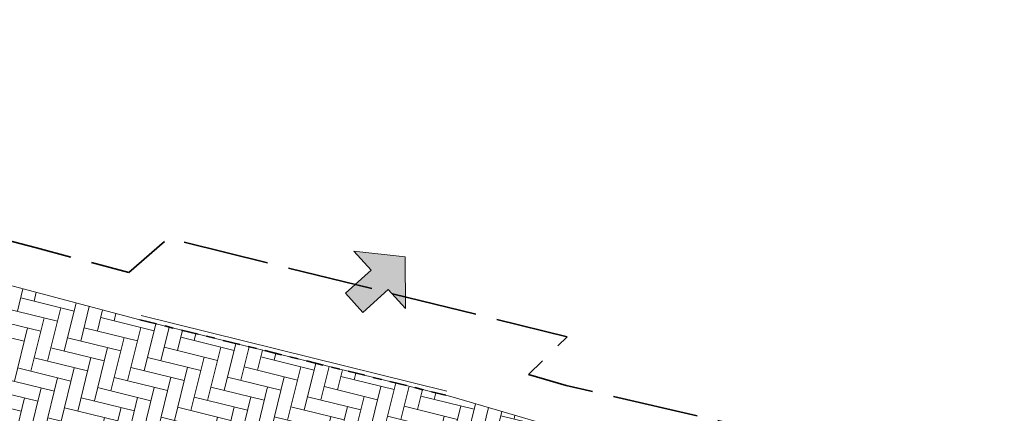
# Model space of a CAD drawing. Header units: metres. Extents: x 196674 to 197628, y 355499 to 356232.
# Tile 15 of 209: x 196943 to 196966, y 355764 to 355773. Entities that reach past the tile are written whole.
import ezdxf

# ---------------------------------------------------------------- set-up
doc = ezdxf.new("R2010")
doc.units = ezdxf.units.M
doc.linetypes.add('VH-OPSLUITBAND-SO', pattern=[10, 4, -2, 2, -2])
doc.linetypes.add('ZZ-SYSTEEMGRENS-SO', pattern=[5, 4, -1])
doc.layers.get('0').update_dxf_attribs({"lineweight": 25})
doc.layers.add('N-WE-VH-HULPLIJN-G', color=40, linetype='Continuous', lineweight=5, plot=False)
doc.layers.add('N-WE-VH-KANTOPSLUITING_ACHTERKANTBAND-G', color=50, linetype='Continuous', lineweight=18)
doc.layers.add('X-XX-AL-INRIT-S', color=7, linetype='Continuous', lineweight=18)
for name, color, linetype, lineweight, true_color in [('N-WE-VH-KANTOPSLUITING_OPSLUITBAND_100X200-G', 150, 'VH-OPSLUITBAND-SO', 35, 0x007fff), ('N-WE-VH-OPENVERHARDING_STRAATBAKSTEEN_ROOD_ELLEBOOG_LINGE-A', 7, 'Continuous', 5, 0xdaaea0), ('X-XX-AL-GRENS_SYSTEEMGRENS-G', 7, 'ZZ-SYSTEEMGRENS-SO', 35, 0xd60036)]:
    doc.layers.add(name, color=color, linetype=linetype, lineweight=lineweight, true_color=true_color)

# ---------------------------------------------------------------- blocks, each defined once
blk = doc.blocks.new('SAL-INRIT')
h = blk.add_hatch(color=256)
h.dxf.hatch_style = 1
h.paths.add_polyline_path([(0.3000000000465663, 1), (-0.300000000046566, 1), (-0.3000000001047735, 1.799999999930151), (-0.900000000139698, 1.799999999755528), (-2.328301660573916e-10, 2.599999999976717), (0.9000000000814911, 1.799999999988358), (0.2999999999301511, 1.799999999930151)])
at = {"color": 7}
blk.add_lwpolyline([(0.3000000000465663, 1), (-0.300000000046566, 1), (-0.3000000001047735, 1.799999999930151), (-0.900000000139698, 1.799999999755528), (-2.328301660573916e-10, 2.599999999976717), (0.9000000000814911, 1.799999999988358), (0.2999999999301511, 1.799999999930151)], close=True, dxfattribs=at)

msp = doc.modelspace()

# ---------------------------------------------------------------- hatches: boundary and pattern name
at = {"layer": 'N-WE-VH-OPENVERHARDING_STRAATBAKSTEEN_ROOD_ELLEBOOG_LINGE-A', "true_color": 0xb05e45}
h = msp.add_hatch(dxfattribs=at)
h.set_pattern_fill('AVH-ROO_BSS_LINGEFRMT_ELLEBOOG', color=25, scale=4, angle=346.2130756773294, pattern_type=2)
h.set_pattern_definition([(346.2130756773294, (0, 0), (0.3870401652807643, 0.2345205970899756), [1.28, -0.64]), (256.2130756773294, (0.228779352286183, 0.9323411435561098), (0.3870401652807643, 0.2345205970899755), [1.28, -0.64])])
edge = h.paths.add_edge_path()
edge.add_line((196964.9628759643, 355761.2874432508), (196955.4503934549, 355763.4891045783))
edge.add_line((196955.4503934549, 355763.4891045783), (196953.0114696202, 355764.2014327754))
edge.add_line((196953.0114696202, 355764.2014327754), (196945.7692967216, 355765.9867183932))
edge.add_line((196945.7692967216, 355765.9867183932), (196940.9624771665, 355767.2621719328))
edge.add_line((196940.9624771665, 355767.2621719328), (196940.4323156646, 355767.4116583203))
edge.add_line((196940.4323156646, 355767.4116583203), (196939.4051307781, 355763.7686919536))
edge.add_line((196939.4051307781, 355763.7686919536), (196978.2407025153, 355754.2391576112))
edge.add_arc((197002.0242226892, 355851.1637890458), 99.80000005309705, 256.2130756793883, 258.889900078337)
edge.add_line((196982.7932673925, 355753.2341695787), (196981.5793124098, 355757.3354283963))
edge.add_line((196981.5793124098, 355757.3354283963), (196976.2579446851, 355758.6373522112))
edge.add_line((196976.2579446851, 355758.6373522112), (196971.6979793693, 355759.7286055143))
edge.add_line((196971.6979793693, 355759.7286055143), (196966.013846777, 355761.0441963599))
edge.add_line((196966.013846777, 355761.0441963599), (196965.8587313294, 355760.3863640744))
edge.add_line((196965.8587313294, 355760.3863640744), (196964.8232830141, 355760.5951504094))
edge.add_line((196964.8232830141, 355760.5951504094), (196964.9628759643, 355761.2874432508))

# ---------------------------------------------------------------- linework, layer by layer
at = {"layer": 'N-WE-VH-HULPLIJN-G', "flags": 128}
msp.add_lwpolyline([(196966.013846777, 355761.0441963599), (196965.8587313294, 355760.3863640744), (196964.8232830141, 355760.5951504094), (196964.9628759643, 355761.2874432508), (196955.4503934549, 355763.4891045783), (196953.0114696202, 355764.2014327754), (196945.7692967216, 355765.9867183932), (196940.9624771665, 355767.2621719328), (196936.576, 355768.499)], dxfattribs=at)
msp.add_lwpolyline([(196964.9628759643, 355761.2874432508), (196955.4503934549, 355763.4891045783), (196953.0114696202, 355764.2014327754), (196945.7692967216, 355765.9867183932), (196940.9624771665, 355767.2621719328), (196940.4323156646, 355767.4116583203), (196939.4051307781, 355763.7686919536), (196978.2407025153, 355754.2391576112, 0.01168038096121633), (196982.7932673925, 355753.2341695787), (196981.5793124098, 355757.3354283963), (196976.2579446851, 355758.6373522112), (196971.6979793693, 355759.7286055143), (196966.013846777, 355761.0441963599), (196965.8587313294, 355760.3863640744), (196964.8232830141, 355760.5951504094)], format="xyb", close=True, dxfattribs=at)
at = {"layer": 'N-WE-VH-KANTOPSLUITING_ACHTERKANTBAND-G', "flags": 128}
msp.add_lwpolyline([(196945.7932314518, 355766.083811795), (196952.9224452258, 355764.3263720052)], dxfattribs=at)
at = {"layer": 'N-WE-VH-KANTOPSLUITING_OPSLUITBAND_100X200-G', "ltscale": 0.1, "flags": 128}
msp.add_lwpolyline([(196945.7692967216, 355765.9867183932), (196952.8985104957, 355764.2292786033)], dxfattribs=at)
at = {"layer": 'X-XX-AL-GRENS_SYSTEEMGRENS-G', "ltscale": 0.5, "flags": 128}
msp.add_lwpolyline([(197173.0845801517, 355664.4267221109), (197172.678291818, 355658.1040395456), (197176.2062336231, 355657.9276386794), (197179.6585214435, 355660.8258546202), (197196.8460500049, 355641.1849859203), (197196.618113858, 355640.9851655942), (197203.3658004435, 355633.2880423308), (197204.598351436, 355636.2035375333), (197206.181120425, 355637.5931654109), (197210.3450714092, 355632.9793581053), (197211.1344663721, 355633.8542043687), (197215.577003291, 355630.1111014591), (197222.812057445, 355638.6980935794), (197225.7729980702, 355636.1981525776), (197252.4997837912, 355613.6295939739), (197256.3974516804, 355618.2471244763), (197230.4350738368, 355640.1698336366), (197234.5465854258, 355645.0395252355), (197230.9951246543, 355648.102425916), (197227.7363916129, 355651.014992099), (197227.7150354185, 355650.9915016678), (197227.3858924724, 355651.2966605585), (197230.5297411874, 355654.3837220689), (197222.7747070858, 355662.5864016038), (197213.3031688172, 355673.0409596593), (197208.7438719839, 355679.5515306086), (197204.6678372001, 355688.2834966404), (197202.9207222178, 355693.3147658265), (197202.5296188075, 355695.8358091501), (197209.2561496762, 355696.7388380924), (197208.765603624, 355699.4053961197), (197208.8375775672, 355699.4157603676), (197208.4960738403, 355702.0476424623), (197209.7550059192, 355702.1614664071), (197209.6289773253, 355703.3557373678), (197209.431316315, 355705.9322142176), (197209.3853665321, 355708.5054020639), (197209.4909423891, 355711.0763696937), (197209.825975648, 355714.406320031), (197209.1003553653, 355714.700446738), (197209.2732684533, 355715.2254737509), (197208.7827839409, 355715.4092287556), (197209.8333840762, 355718.2914021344), (197204.6571410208, 355720.1605124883), (197206.9259623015, 355726.3911903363), (197207.3755778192, 355727.6258113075), (197205.6951706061, 355728.2354618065), (197201.970541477, 355729.6509828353, -0.03199396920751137), (197199.2658455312, 355725.4928494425), (197194.4988616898, 355729.2364659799), (197191.8020115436, 355731.3330088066), (197190.6829954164, 355730.2418318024), (197188.9323846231, 355731.7580333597, 0.01582069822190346), (197191.308975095, 355733.798286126), (197190.5246250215, 355734.700084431), (197189.8547559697, 355735.4391273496), (197188.5065648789, 355737.3969406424), (197188.3768484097, 355737.5504837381), (197186.2264232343, 355740.6599554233), (197185.4143065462, 355740.8273772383), (197177.0047230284, 355735.000759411), (197161.0308464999, 355735.7499021), (197143.9921317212, 355736.546230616), (197117.3114725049, 355737.8750504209), (197104.5701917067, 355738.4152468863), (197089.3270001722, 355739.2400485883), (197089.4979420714, 355743.4763910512), (197087.6423294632, 355744.6045541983), (197087.2320594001, 355744.8539874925), (197086.4302028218, 355745.4612094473), (197085.6301577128, 355746.0670596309), (197084.2515270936, 355747.3631431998), (197083.0033431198, 355748.790046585), (197081.9521148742, 355750.2640411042), (197081.052108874, 355751.8364435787), (197080.680597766, 355752.6629727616), (197080.3089695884, 355753.4897623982), (197079.7287775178, 355755.2084983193), (197079.3027229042, 355757.0287405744), (197079.0552433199, 355758.8767777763), (197078.9881413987, 355760.748092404), (197079.0484954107, 355761.6954089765), (197079.4901165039, 355761.5482019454), (197081.8987959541, 355767.3947458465), (197083.4122910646, 355769.9863346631), (197084.9290730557, 355772.1438856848), (197085.2777218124, 355772.6391357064), (197085.9504292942, 355773.4546849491), (197087.2615113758, 355775.0451778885), (197089.4568843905, 355777.2328139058), (197092.7058230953, 355779.8115121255), (197090.7255592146, 355782.8612331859), (197090.5279328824, 355783.1655891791), (197094.0593130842, 355784.7965387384), (197089.240221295, 355793.944965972), (197079.8514273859, 355789.6587774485), (197073.1066642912, 355808.1301448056), (197062.6964714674, 355839.0387078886), (197050.201550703, 355834.8591941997), (197054.256388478, 355823.4068109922), (197060.9054150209, 355805.9824325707), (197064.0917084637, 355798.9340248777), (197065.6061934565, 355785.3714584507), (197066.4118943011, 355778.1591798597), (197064.2976158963, 355775.7696807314), (197061.8930028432, 355773.065075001), (197059.8798242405, 355770.937906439), (197059.567781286, 355770.7063368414), (197054.395078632, 355766.8676324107), (197050.1449273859, 355764.4954855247), (197046.646028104, 355763.2036366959), (197046.6485450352, 355763.1967402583), (197042.8018864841, 355761.7681380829), (197042.6247659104, 355761.7025895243), (197032.2172606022, 355760.2665015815), (197022.1724443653, 355758.1057256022), (197022.1490316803, 355758.1349914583), (197018.4791559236, 355757.3507739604), (197017.1834583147, 355757.8590001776), (197013.9320116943, 355762.4906063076), (197012.2359937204, 355764.9334332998), (197011.548662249, 355765.9454268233), (197009.5874376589, 355768.7952768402), (197008.1879451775, 355770.6627745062), (197008.1739746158, 355770.651876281), (197004.3621297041, 355775.7021426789), (197000.7500667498, 355780.6711859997), (196997.3281167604, 355785.4310589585), (196992.0624097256, 355792.5561596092), (196987.5636689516, 355799.6503659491), (196980.2918957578, 355812.3582609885), (196971.7451011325, 355828.1610038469), (196956.4456734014, 355821.2458726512), (196960.0166344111, 355812.4100996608), (196962.4976294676, 355807.0886023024, -0.6085831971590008), (196961.4131292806, 355806.2394416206), (196970.6320923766, 355792.5786144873), (196976.225457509, 355784.303374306), (196982.879968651, 355776.9163582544), (196982.5041383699, 355776.476222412), (196987.7472751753, 355765.3430715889), (196990.3620391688, 355759.9089379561), (196989.6128942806, 355758.3801676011), (196986.801356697, 355757.089894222), (196981.5916446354, 355758.3619052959), (196976.4931413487, 355759.6093032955), (196973.9250311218, 355760.2238822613), (196971.9270970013, 355760.7020113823), (196970.093883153, 355761.1263081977), (196965.2690985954, 355762.243003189), (196955.7026120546, 355764.457163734), (196954.8259486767, 355764.7114400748), (196955.7288446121, 355765.5914382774), (196946.4199106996, 355767.8862061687), (196945.5109518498, 355767.0898728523), (196943.3561815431, 355767.6616250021), (196942.0243707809, 355768.0150110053), (196940.699224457, 355768.3753913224), (196937.911680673, 355769.161377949), (196937.9158913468, 355769.1720679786), (196934.1448626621, 355770.5833311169), (196931.0328001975, 355771.949971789), (196928.1497259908, 355773.3159879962), (196926.2238803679, 355774.3657393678), (196926.7008714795, 355775.2077771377), (196923.9720996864, 355776.8118532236), (196922.1171638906, 355777.9575551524), (196917.5440237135, 355780.8012867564), (196917.0166342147, 355779.9474843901), (196915.4224701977, 355780.9309636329), (196913.0167641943, 355782.4772167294), (196912.757872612, 355782.6539056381), (196911.190523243, 355783.7714957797), (196908.5042566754, 355786.2619442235), (196907.2206986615, 355787.4460719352), (196905.8442773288, 355789.1071714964), (196903.2522146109, 355793.7425243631), (196899.3236920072, 355801.1348770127), (196896.7844047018, 355806.8801932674), (196892.3931631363, 355816.7971943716), (196889.396342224, 355823.7408055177), (196885.4294056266, 355833.1531130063), (196886.3148759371, 355833.6745129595), (196885.0357126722, 355834.4994199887), (196884.9096875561, 355834.6903417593), (196883.5318420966, 355838.2464489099), (196881.8574062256, 355842.456115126), (196879.7964254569, 355847.3435551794), (196879.5508475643, 355847.9274201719), (196877.9207976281, 355851.9810838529), (196875.2708346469, 355858.5729917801), (196872.6243587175, 355865.1536886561), (196870.4789281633, 355870.5362599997), (196868.3870366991, 355875.7889875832), (196865.3800609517, 355883.3409266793), (196863.5295936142, 355887.9873007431), (196863.4110328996, 355888.2849971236), (196862.7400305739, 355889.9711056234), (196863.0622626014, 355890.0962442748), (196861.3970005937, 355894.1395962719), (196861.4037374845, 355894.142038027), (196859.229652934, 355899.4431236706), (196859.0298403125, 355899.3580359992), (196858.8952095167, 355899.696553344), (196858.3959365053, 355900.9492390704), (196849.546747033, 355923.1807260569), (196850.1922005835, 355924.6939033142), (196860.258528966, 355928.6657372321), (196869.5490503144, 355931.0234685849), (196873.3453938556, 355931.8019435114), (196886.2438454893, 355935.4284136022), (196898.3098795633, 355938.5764862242), (196898.3110943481, 355938.5724965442), (196903.1917021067, 355939.7712405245), (196904.7097162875, 355939.0568809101), (196905.0282216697, 355938.2924679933), (196909.0130922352, 355939.952830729), (196908.2642147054, 355942.2627148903), (196902.9799573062, 355958.738663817), (196902.4497829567, 355960.2008490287), (196901.8115777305, 355961.6192158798), (196900.9680556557, 355963.3204536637), (196898.0063144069, 355968.7541705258), (196894.5625896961, 355975.3226559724), (196892.3896866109, 355979.4813913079), (196888.5416758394, 355987.5664713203), (196887.4815956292, 355987.0834539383), (196885.6442474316, 355986.3271839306), (196885.5076204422, 355986.6344104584), (196873.7642690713, 355982.4273955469), (196860.8311621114, 355977.7025315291), (196860.6501748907, 355978.1868262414), (196859.8859481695, 355980.2917607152), (196853.3128873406, 355977.7107309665), (196853.73029577, 355976.6477246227), (196849.4907683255, 355974.9886047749), (196849.0872389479, 355976.0301083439), (196843.9608105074, 355973.9918913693), (196837.8119168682, 355989.4043746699), (196834.5901124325, 355988.2958011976), (196829.2277835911, 355986.0429299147), (196828.1156368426, 355985.4996470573), (196826.3328622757, 355984.7522034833), (196824.2538081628, 355989.7933135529), (196823.3493071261, 355989.4238303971), (196821.5217528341, 355993.9636112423), (196822.4415567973, 355994.327010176), (196811.4142395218, 356022.6098143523), (196811.1941616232, 356022.5241126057), (196809.0787073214, 356027.7608173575), (196808.1570951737, 356027.399245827), (196802.10045471, 356042.8370581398), (196803.0324375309, 356043.2047289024), (196801.2251267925, 356047.7859519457), (196800.9629805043, 356047.6825342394), (196799.5580754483, 356051.2186581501), (196798.9326303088, 356050.9700967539), (196795.7620501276, 356058.7913388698), (196785.962956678, 356083.7526770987), (196782.5256602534, 356092.3853087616), (196783.4607012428, 356092.7526788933), (196781.019036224, 356098.8045971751), (196780.1137519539, 356098.4428009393), (196778.7301102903, 356101.9178165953), (196774.5320198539, 356112.348299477), (196772.2902714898, 356117.515377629), (196776.44078803, 356119.079716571), (196791.849465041, 356131.7811384), (196790.0748953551, 356134.2200693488), (196802.0204483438, 356142.8516660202), (196802.0676224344, 356142.8083428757), (196807.6543048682, 356146.8198669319), (196821.3261595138, 356152.9520820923), (196824.118863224, 356147.8038902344), (196826.9348279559, 356140.6494155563), (196826.9667213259, 356140.5675271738), (196829.5085456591, 356133.5350799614), (196829.5777539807, 356133.3434260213), (196832.2898444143, 356127.7055041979), (196833.7548698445, 356124.6604513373), (196834.9901440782, 356122.0931766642), (196835.0225480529, 356122.0325953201), (196835.1990731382, 356121.7003128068), (196837.0506620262, 356117.8328811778), (196837.4462851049, 356117.0125892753), (196839.1926216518, 356113.3926815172), (196841.4323661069, 356114.511984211), (196841.8392721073, 356113.6336860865), (196848.0955434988, 356116.517072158), (196847.6769788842, 356117.425259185), (196852.5147321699, 356119.6548795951), (196850.4481800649, 356123.3458274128), (196845.5717484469, 356132.2801574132), (196843.8176550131, 356136.7414412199), (196842.4688873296, 356140.1178663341), (196840.0819394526, 356146.0228419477), (196839.9684512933, 356146.3257976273), (196837.6473192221, 356152.5214195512), (196836.4018865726, 356158.1741344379), (196834.8989662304, 356157.8391461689), (196833.0580044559, 356165.8451506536), (196834.6039987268, 356166.1812686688), (196833.231549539, 356172.4004655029), (196818.5547710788, 356168.2850407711), (196819.0904617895, 356165.4031631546), (196818.6774567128, 356164.7734485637), (196805.8544307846, 356160.1790812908), (196763.847697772, 356130.3813046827), (196763.5509762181, 356130.4127969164), (196762.5818188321, 356130.5249803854), (196761.7183121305, 356129.7086118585, 0.04730650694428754), (196752.2297252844, 356136.4176360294), (196747.6793319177, 356140.070134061), (196742.0814451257, 356144.4630395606), (196738.7537234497, 356147.2546337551), (196734.7560397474, 356150.8499354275), (196729.666907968, 356145.2019173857), (196729.4110213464, 356144.9179294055), (196728.5373751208, 356145.25504501), (196726.9098917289, 356145.8830452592), (196726.6614752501, 356145.2392657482), (196726.5077088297, 356145.3668838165), (196724.5966113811, 356147.0002316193), (196723.2386024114, 356148.3499242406), (196720.9989937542, 356150.8008754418), (196719.8259691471, 356152.0571855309), (196717.8551161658, 356153.8806850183), (196716.3066054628, 356155.1783671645), (196713.4920412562, 356157.0380855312), (196712.711518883, 356157.526736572), (196710.5865978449, 356158.6597682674), (196709.0460740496, 356159.8798850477, -0.1436820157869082), (196707.9944026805, 356162.614189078), (196707.7956403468, 356165.0395700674), (196705.255843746, 356165.9921554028), (196703.9080476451, 356165.8817021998), (196704.296213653, 356161.5859622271), (196704.322643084, 356161.4572245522), (196699.9945406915, 356161.1598107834), (196700.4765585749, 356140.6409319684, -0.8375811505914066), (196697.1042396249, 356117.7401990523), (196690.2804314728, 356092.1839640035, 0.01148923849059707), (196682.1238954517, 356058.6533288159), (196678.2447453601, 356040.9444071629), (196676.8078900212, 356034.3849397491), (196676.7367004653, 356034.0373672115), (196673.76097036, 356020.1679628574), (196685.4972137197, 356017.0123139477), (196688.4141098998, 356023.4875724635), (196684.7023326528, 356025.1594317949), (196684.8709302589, 356032.3200466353), (196686.954459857, 356036.67925281), (196701.2270857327, 356066.3816892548), (196697.4228360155, 356068.2135735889), (196701.9253072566, 356087.990611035), (196702.113404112, 356090.4525884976), (196703.1938799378, 356090.1812386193), (196704.7481254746, 356094.7148607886), (196705.3277865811, 356095.9075069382), (196706.1690198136, 356096.9042763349), (196707.142583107, 356097.5850231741), (196708.3354430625, 356098.0646037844), (196709.2981925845, 356097.8962027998), (196710.1314496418, 356097.4912135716), (196711.0135994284, 356096.7398888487), (196711.613187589, 356094.6944549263), (196715.3306055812, 356098.6467015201), (196723.1713741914, 356104.959617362), (196732.8379125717, 356111.0407349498), (196733.3237033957, 356110.1763676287), (196733.395023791, 356110.047721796, 0.4142124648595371), (196734.754474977, 356109.6579975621), (196736.9542150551, 356108.9736747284, -0.02164444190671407), (196739.4192796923, 356107.5715157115, 0.0006306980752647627), (196739.4214182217, 356107.5701773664, -0.2262979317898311), (196739.4250952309, 356107.5644124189), (196739.8764398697, 356106.708415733), (196739.5816296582, 356106.4366577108), (196740.3007240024, 356104.7008456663), (196740.9509263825, 356104.9922062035), (196741.9809548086, 356103.0387080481), (196744.8395286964, 356104.2229286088, -0.3990416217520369), (196746.5871881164, 356103.5518771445), (196746.6513408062, 356103.3996378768), (196746.689370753, 356103.0266088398), (196746.4151777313, 356101.5848105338), (196747.429397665, 356101.3609511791), (196747.5333455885, 356101.2994572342), (196747.5384435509, 356101.2929342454), (196766.0705486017, 356056.7132555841), (196765.1623874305, 356056.3282861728), (196767.2394890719, 356051.1270879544), (196768.1793575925, 356051.5344794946), (196771.4711978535, 356043.8233024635), (196774.40164759, 356036.7635904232), (196774.0151730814, 356036.5839879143), (196774.7283105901, 356034.7171646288), (196775.4376722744, 356034.2825268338), (196775.853972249, 356033.3023071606), (196775.6600364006, 356032.5504327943), (196776.765634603, 356029.8908119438), (196776.718840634, 356029.8583752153), (196777.0974306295, 356028.7594125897), (196777.9658206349, 356027.7189745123), (196778.0591666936, 356026.3169710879), (196778.4461698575, 356025.4565066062), (196778.8262353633, 356024.4427094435), (196778.82622122, 356024.4427022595), (196778.8266270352, 356024.4416646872), (196779.3783198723, 356022.97006407), (196779.3990069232, 356022.9782259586), (196780.7255773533, 356019.5865020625), (196780.754093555, 356019.5982524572), (196782.2401021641, 356015.8367131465), (196783.4327975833, 356012.7766123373), (196782.5021506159, 356012.4159202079), (196784.7325956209, 356006.6609931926), (196786.038590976, 356007.1671596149), (196787.6956637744, 356002.99373992), (196787.5357676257, 356002.9336515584), (196788.527525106, 356000.4577747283), (196788.2725773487, 356000.3582829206), (196788.9724314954, 355999.1126709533), (196789.3908675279, 355998.5302971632), (196789.7536275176, 355998.0254125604), (196789.9147147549, 355996.5999778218), (196790.4410486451, 355995.4737364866), (196790.4469192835, 355995.47546678), (196790.6242366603, 355994.9662783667), (196790.9335315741, 355995.0883984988), (196793.8902314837, 355987.5860400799), (196793.7542048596, 355987.5476454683), (196795.505857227, 355983.2445885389), (196795.6242983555, 355983.312781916), (196796.991807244, 355979.8198586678), (196797.0047048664, 355979.7233568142), (196796.9933585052, 355979.6824914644), (196796.9669683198, 355979.6505170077), (196796.822975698, 355979.5766059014), (196795.3985459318, 355979.0322727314), (196797.1469514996, 355974.4569848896), (196797.1501836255, 355974.4582530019), (196795.4187218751, 355970.4877992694), (196796.2201695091, 355969.6560949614), (196797.0849824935, 355967.4537241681), (196798.9466017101, 355968.1847329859), (196800.5529653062, 355968.8170288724), (196800.6150046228, 355968.7023501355), (196800.8616512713, 355968.7744826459), (196801.6407865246, 355967.8232749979), (196801.6785991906, 355967.7771113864), (196801.6961792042, 355966.4146603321), (196801.7040832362, 355965.8020978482, 0.2098831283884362), (196802.0368526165, 355965.0700742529, 0.1229137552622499), (196802.0944480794, 355964.5891732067), (196802.9107575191, 355962.4451987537), (196803.0986146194, 355962.5296289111, 0.04929694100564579), (196803.2118388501, 355962.3687718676), (196804.3748923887, 355961.0206686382), (196804.4152792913, 355960.973855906), (196804.4401436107, 355960.2826278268), (196804.4459236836, 355960.1212617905), (196803.9148513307, 355960.1157297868), (196805.8237591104, 355955.3454282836), (196806.4277367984, 355955.633371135), (196806.6532355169, 355955.5186944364), (196807.0270248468, 355954.5686016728), (196806.896691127, 355954.2200849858), (196806.3685258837, 355953.9064868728), (196808.2467157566, 355949.1968786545), (196809.0713129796, 355949.5131897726), (196810.7611227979, 355945.21653999), (196812.8164223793, 355939.9905657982), (196815.7958787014, 355932.7153467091), (196817.2786866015, 355929.1286764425), (196819.2233460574, 355924.3463577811), (196820.974699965, 355919.8030463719), (196821.7022264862, 355917.7120897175), (196822.8275510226, 355914.9902061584), (196826.5518493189, 355905.5439142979), (196827.5083210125, 355903.1053161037), (196827.5308293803, 355903.1196992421), (196828.5703350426, 355900.3870734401, 0.1057314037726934), (196828.7975064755, 355900.0358952, 0.1359501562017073), (196828.9295866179, 355899.5185573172), (196829.4561675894, 355898.5993144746), (196829.938950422, 355897.0408730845, 0.1142322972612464), (196830.1661458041, 355896.6512290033, 0.1021066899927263), (196830.23636084, 355896.2531616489), (196830.8234352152, 355894.775179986, 0.09413674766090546), (196831.0235326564, 355894.4601106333, 0.07582889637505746), (196831.0699955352, 355894.1621297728), (196831.3336353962, 355893.3277624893), (196830.5490288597, 355891.650566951), (196830.730654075, 355891.1774844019), (196831.6305612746, 355889.0373983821), (196832.1718899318, 355888.9724389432), (196833.8661398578, 355884.6967749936), (196833.0916363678, 355884.3898747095), (196834.2334853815, 355881.5063921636), (196835.7340846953, 355881.0039957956), (196836.3963712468, 355880.6373454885), (196840.5779483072, 355870.1214583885), (196841.1998491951, 355870.3833319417), (196841.8607508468, 355868.7841549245), (196841.3542408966, 355868.5492854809), (196842.9471889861, 355864.5225379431), (196843.474497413, 355864.7627851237), (196844.0946204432, 355863.1667495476), (196843.4777571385, 355862.8872750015), (196845.6058022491, 355857.295932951), (196845.6591832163, 355857.3179956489), (196848.9573390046, 355849.3870718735), (196849.4691744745, 355849.5945842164), (196850.1900661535, 355847.7561027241), (196849.7024440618, 355847.5164343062), (196851.7354952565, 355842.3219023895), (196851.9803218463, 355841.6963600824), (196852.2130822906, 355841.1927849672), (196852.6975573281, 355840.1446276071), (196853.8314006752, 355837.546665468), (196857.1022606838, 355828.931799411), (196857.1021774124, 355828.9317655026), (196857.104474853, 355828.9259676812), (196857.5027287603, 355827.8770374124), (196857.5177064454, 355827.8831363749), (196859.2608649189, 355823.4841013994, 0.1197895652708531), (196859.5336863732, 355823.098470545, 0.1217854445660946), (196859.5998818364, 355822.6230344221), (196860.3813539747, 355820.6705579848), (196861.5845120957, 355817.6645162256), (196865.3571916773, 355808.1762108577), (196866.650424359, 355804.9223955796), (196866.9894190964, 355804.0482756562), (196869.9609907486, 355796.3858853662), (196870.2417437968, 355795.6982130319), (196874.2597470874, 355785.8213624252), (196876.4751023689, 355779.9106257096), (196876.5248359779, 355779.9270586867), (196877.4783340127, 355777.609714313), (196877.4870572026, 355777.6127263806, 0.01261409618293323), (196879.1276028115, 355773.4671132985), (196880.5794819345, 355769.9265380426), (196879.4564760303, 355768.8985009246), (196871.5899269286, 355765.9267262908), (196874.6150694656, 355763.7405958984), (196870.7815163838, 355762.3431721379), (196871.1765744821, 355761.2637959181), (196873.4589399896, 355754.9534811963), (196873.8205499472, 355753.8743063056), (196877.933770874, 355755.2526192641), (196879.3161058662, 355751.4604592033), (196887.4423074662, 355755.0355723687), (196887.6524770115, 355755.1609821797), (196887.7433886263, 355755.192988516), (196887.8657880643, 355755.2134610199), (196887.9953583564, 355755.215742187), (196888.0352466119, 355755.2100166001), (196888.0806541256, 355755.194805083), (196888.1556229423, 355755.1569219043), (196888.2342456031, 355755.1058393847), (196888.2799178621, 355755.067193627), (196888.3187308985, 355755.0246841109), (196888.3560790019, 355754.9712798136), (196888.4037650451, 355754.8834089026), (196890.242957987, 355750.9480844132), (196890.4947138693, 355750.6026519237), (196890.4494791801, 355750.5430745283), (196891.628236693, 355748.1977836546), (196891.6577586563, 355747.9263099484), (196893.7087405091, 355743.5292781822), (196894.4921495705, 355741.852565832), (196896.872192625, 355740.7600377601), (196896.2575067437, 355739.8318439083), (196898.2715684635, 355738.9073148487), (196899.8509010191, 355738.4527733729), (196902.2825244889, 355737.7529374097), (196907.1457714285, 355736.3532654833), (196917.8474241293, 355733.273265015), (196918.1089377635, 355734.2346253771), (196926.0062285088, 355731.9296392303), (196927.0971120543, 355732.0253109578), (196927.2914126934, 355732.7211091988), (196949.25195892, 355726.9179402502), (196950.9690876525, 355725.7952060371), (196950.858498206, 355725.3568524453), (196952.0887336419, 355725.1461394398), (196952.8819526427, 355724.9555262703), (196952.8603227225, 355724.8954303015), (196952.056959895, 355721.6922553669), (196951.4518210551, 355719.279440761), (196959.2800080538, 355717.3161154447), (196960.8516613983, 355723.8815794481), (196967.4256969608, 355722.1306030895), (196973.9033481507, 355720.4361775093), (196977.8684934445, 355719.3989738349), (196980.4243569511, 355718.8238264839), (196993.7588386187, 355715.5105551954), (196994.7639516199, 355716.0034841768), (196994.9897167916, 355716.0545171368), (196996.5017647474, 355715.9488593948), (196997.3169796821, 355715.6092477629), (196997.9952041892, 355715.036856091), (196998.4610569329, 355714.3165586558), (196998.8408934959, 355713.1578975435), (196998.8373696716, 355713.1068020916), (196998.8026880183, 355712.6039181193), (196998.5054317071, 355711.57326714), (196998.967312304, 355710.0772094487), (197001.8739445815, 355710.9575141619), (197005.9055135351, 355697.924832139), (197007.9029397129, 355691.7178882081), (197012.9334617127, 355675.5491580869), (197017.8784535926, 355659.8034283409), (197019.9986344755, 355652.9868181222), (197022.5523518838, 355644.9202439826), (197025.6999454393, 355634.5227791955), (197025.7567598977, 355634.1895291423), (197025.7192859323, 355633.9168304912), (197025.6181435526, 355633.7020966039), (197025.4453286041, 355633.4758310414), (197025.195021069, 355633.3010221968), (197024.8842618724, 355633.1887622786), (197022.7809993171, 355632.7952119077), (197021.2249886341, 355633.6494658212), (197017.690051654, 355632.6264885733), (197017.7273360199, 355632.4752797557), (197014.1229230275, 355631.4103093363), (197014.0722671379, 355631.5493647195), (197010.0124796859, 355630.3545619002), (197006.5432104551, 355629.6017441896), (197006.5540181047, 355629.5513084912), (197001.1443281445, 355628.4894595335), (196999.2574320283, 355628.1228370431), (197001.9823300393, 355614.4304461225), (197003.2307288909, 355614.6849740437), (197003.6205128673, 355613.1185353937), (197004.006443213, 355611.2187676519), (197003.9614653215, 355611.2096196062), (197004.2119997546, 355610.206901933), (197004.3094756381, 355609.7270704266), (197004.3307955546, 355609.7314437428), (197004.8907984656, 355607.4901357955), (197029.380694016, 355613.7773555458), (197029.3841525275, 355613.7521287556), (197029.4775205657, 355613.7547588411), (197031.0334295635, 355607.6447371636), (197027.1484354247, 355606.7099934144), (197028.7114272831, 355600.2542212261), (197028.8948398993, 355600.3195751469), (197029.4531395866, 355598.0973388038), (197030.7251398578, 355593.0343377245), (197031.3437632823, 355590.5737261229), (197031.1685464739, 355590.5261238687), (197032.7880676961, 355584.152430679), (197036.6741025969, 355585.3719723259), (197038.212636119, 355579.409403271), (197038.2010121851, 355579.4060264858), (197038.2728747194, 355579.1493745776), (197038.1803194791, 355579.1132554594), (197039.3673898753, 355574.1879968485), (197040.0304268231, 355571.0320611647), (197040.88012635, 355567.656390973), (197041.2093863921, 355566.3427106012), (197041.6648791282, 355566.4332058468), (197042.8515333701, 355561.7517462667), (197043.1005016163, 355560.7271915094), (197044.6430261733, 355554.3201080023), (197045.6960009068, 355554.5759243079), (197046.0663295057, 355552.9632527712), (197063.3112487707, 355556.2858520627), (197062.5528863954, 355564.4253253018), (197069.6953954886, 355564.7548009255), (197074.0489944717, 355565.8013962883), (197074.0651927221, 355569.3434042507), (197066.8277845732, 355574.7719568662), (197065.569183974, 355592.4263893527), (197065.9890710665, 355592.2571108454), (197066.9647035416, 355591.9362835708), (197067.948629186, 355591.6804678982), (197069.8143987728, 355591.2835510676), (197070.9138968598, 355590.9670390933), (197072.0547459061, 355590.5568482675), (197073.3952542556, 355590.1721260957, -0.1152568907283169), (197081.1782353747, 355583.3636143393), (197088.1711537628, 355574.4210026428), (197092.5545327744, 355568.8154951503), (197099.4778845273, 355574.1657522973), (197101.0604109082, 355575.3887037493), (197095.3593342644, 355582.7660237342), (197094.9766501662, 355582.4665704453), (197094.8981522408, 355582.7529220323), (197094.2118387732, 355584.4945289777), (197092.7090311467, 355587.275688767), (197091.4245338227, 355588.9961585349), (197089.3067641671, 355591.1364624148), (197086.8976383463, 355592.962353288), (197085.5348704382, 355593.9300294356), (197077.2085234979, 355604.9027706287, -0.1058183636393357), (197071.6588760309, 355616.7440490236), (197070.2271579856, 355628.1527461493), (197068.8732504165, 355641.9015009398), (197068.754855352, 355648.6106856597), (197069.0445282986, 355655.8010382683), (197070.1813272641, 355663.7801162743), (197072.5559036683, 355674.3024406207), (197085.7316641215, 355673.7582615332), (197087.7834693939, 355674.5971967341), (197090.8065214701, 355674.4470028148), (197098.1397626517, 355681.0156148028), (197098.4240622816, 355685.9810240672), (197101.9406964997, 355685.7710316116), (197102.3433846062, 355697.078343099), (197156.4463787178, 355694.9579822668), (197156.2249856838, 355688.6267763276), (197150.0560632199, 355688.8424945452), (197149.8181020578, 355683.7954412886), (197156.0430107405, 355683.50194597), (197155.9434362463, 355681.3833071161), (197156.9940530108, 355681.3047563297), (197158.577914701, 355681.1016482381), (197160.1073547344, 355680.7434348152), (197161.7057278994, 355680.1852727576), (197163.2304949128, 355679.453872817), (197164.6201168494, 355678.5906370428), (197165.2392169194, 355678.1079641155), (197164.835822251, 355677.6446703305), (197163.4881835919, 355676.095416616), (197166.6344331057, 355672.654307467), (197167.6288975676, 355673.3756308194), (197167.9025847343, 355672.918075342), (197168.564826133, 355671.7474093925), (197169.0719519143, 355670.160087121), (197169.4840139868, 355668.6115914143), (197169.5948482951, 355667.1735395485), (197169.7172811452, 355664.6284666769), (197173.0845635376, 355664.4267231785)], format="xyb", dxfattribs=at)

# ---------------------------------------------------------------- block references
at = {"layer": 'X-XX-AL-INRIT-S', "rotation": 311.9278199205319}
msp.add_blockref('SAL-INRIT', (196950.017269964, 355765.7144490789), dxfattribs=at)

doc.saveas('drawing.dxf')
